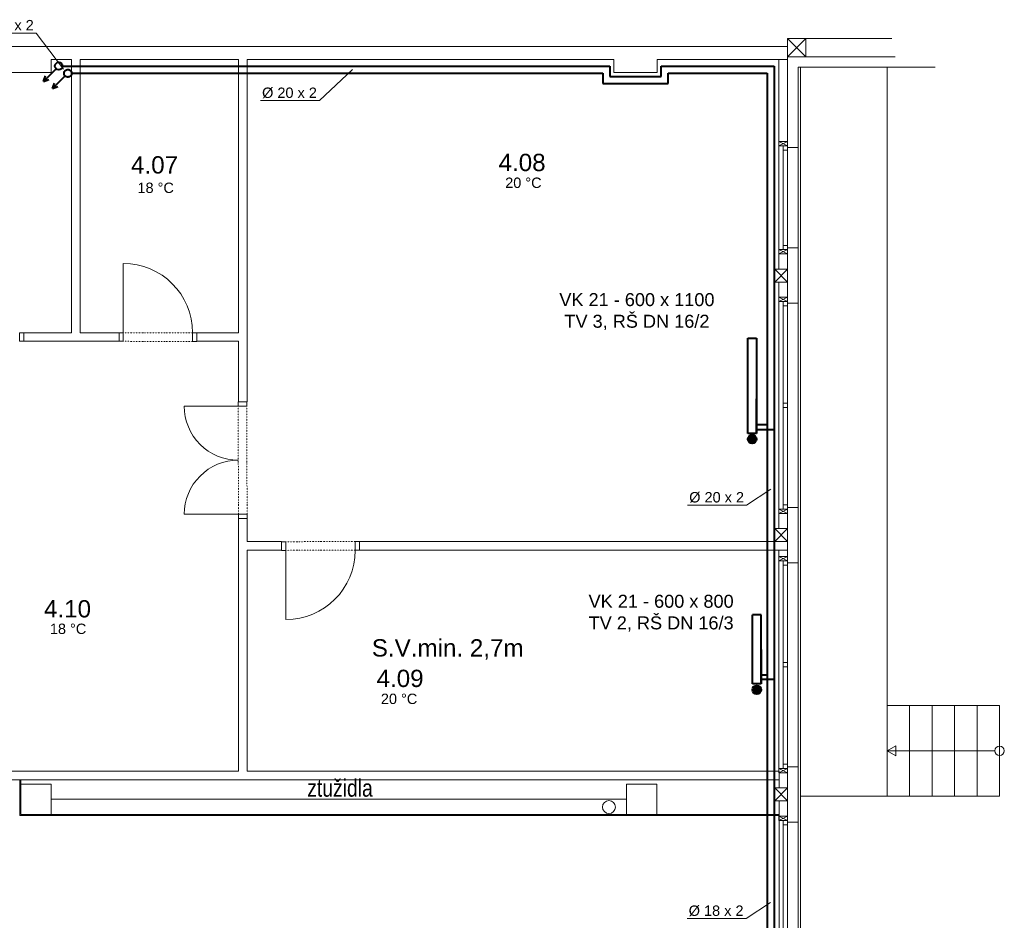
# Model space of a CAD drawing. Header units: millimetres. Extents: x 0 to 1216358, y -266558 to 2852.
# Tile 38 of 76: x 1129287 to 1140670, y -257903 to -247488. Entities that reach past the tile are written whole.
import ezdxf

# ---------------------------------------------------------------- set-up
doc = ezdxf.new("R2010")
doc.units = ezdxf.units.MM
doc.linetypes.add('DASHED', pattern=[0.75, 0.5, -0.25])
doc.linetypes.add('DĚLICÍ2', pattern=[15.875, 6.35, -3.175, 0, -3.175, 0, -3.175])
doc.layers.get('0').update_dxf_attribs({"lineweight": 13})
for name, color, linetype, lineweight in [('1-UT-POPIS', 7, 'Continuous', 13), ('1-UT-ROZ-ZPATECKA', 6, 'DASHED', 40), ('1-UT-ROZVODY', 4, 'Continuous', 40), ('1-UT-TELESA', 7, 'Continuous', 40), ('St_plocha_místnosti', 250, 'Continuous', 18)]:
    doc.layers.add(name, color=color, linetype=linetype, lineweight=lineweight)
doc.styles.add('Andy', font='arial.ttf')
doc.styles.add('SPIRITTXTSTYLE1', font='arial.ttf')
doc.styles.get("Standard").update_dxf_attribs({"font": 'arial.ttf'})

# ---------------------------------------------------------------- blocks, each defined once
blk = doc.blocks.new('ASXAXASXAX')
at = {"color": 8, "ltscale": 2}
for p, q in [((1168457, -251198), (1153627, -251198)), ((1168457, -251348), (1168457, -251198)), ((1169701, -251318), (1168457, -251318)), ((1159943, -251348), (1159943, -251498)), ((1159943, -251348), (1160177, -251348)), ((1160177, -251348), (1160177, -254508)), ((1160277, -251348), (1162107, -251348)), ((1160277, -251348), (1160277, -254508)), ((1162107, -254508), (1162107, -251348)), ((1162207, -251348), (1162207, -255308)), ((1162207, -251348), (1166447, -251348)), ((1166447, -251348), (1166447, -251498)), ((1166947, -251348), (1166947, -251498)), ((1166947, -251348), (1168457, -251348)), ((1168357, -251348), (1168357, -253773)), ((1168457, -252348), (1168457, -251348)), ((1169701, -251438), (1168577, -251438)), ((1168577, -252348), (1168577, -251438)), ((1168607, -269958), (1168607, -251438)), ((1168607, -251438), (1170162, -251438)), ((1169607, -259868), (1169607, -251438)), ((1159443, -251498), (1159943, -251498)), ((1166447, -251498), (1166947, -251498)), ((1168457, -252368), (1168577, -252368)), ((1168457, -253528), (1168577, -253528)), ((1168577, -253528), (1168577, -254168)), ((1168357, -253923), (1168357, -256548)), ((1168457, -254168), (1168577, -254168)), ((1159627, -254508), (1160177, -254508)), ((1159627, -254508), (1159627, -254608)), ((1160277, -254508), (1160727, -254508)), ((1160727, -254508), (1160727, -254608)), ((1161627, -254508), (1162107, -254508)), ((1161627, -254508), (1161627, -254608)), ((1159627, -254608), (1160727, -254608)), ((1161627, -254608), (1162107, -254608)), ((1162107, -254608), (1162107, -255308)), ((1162107, -255308), (1162207, -255308)), ((1168457, -256528), (1168577, -256528)), ((1168577, -256528), (1168577, -257168)), ((1162107, -256658), (1162207, -256658)), ((1162107, -256658), (1162107, -259578)), ((1162207, -256658), (1162207, -256923)), ((1162607, -256923), (1162207, -256923)), ((1162207, -257023), (1162207, -259578)), ((1162607, -257023), (1162207, -257023)), ((1162607, -256923), (1162607, -257023)), ((1163507, -256923), (1163507, -257023)), ((1168457, -256923), (1163507, -256923)), ((1168457, -257023), (1163507, -257023)), ((1168357, -257023), (1168357, -259578)), ((1168457, -257023), (1168457, -256923)), ((1168457, -257168), (1168577, -257168)), ((1169867, -258818), (1169607, -258818)), ((1170127, -258818), (1169867, -258818)), ((1169867, -259868), (1169867, -258818)), ((1170387, -258818), (1170127, -258818)), ((1170127, -259868), (1170127, -258818)), ((1170647, -258818), (1170387, -258818)), ((1170387, -259868), (1170387, -258818)), ((1170907, -258818), (1170647, -258818)), ((1170647, -259868), (1170647, -258818)), ((1170907, -259868), (1170907, -258818)), ((1169709, -259285), (1169607, -259343)), ((1169709, -259402), (1169709, -259285)), ((1169607, -259343), (1169709, -259402)), ((1170853, -259343), (1169607, -259343)), ((1168457, -259528), (1168577, -259528)), ((1168577, -259528), (1168577, -260168)), ((1162107, -259578), (1159277, -259578)), ((1168357, -259578), (1162207, -259578)), ((1168359, -259678), (1159277, -259678)), ((1159943, -259728), (1159593, -259728)), ((1159593, -259728), (1159593, -260078)), ((1159943, -260078), (1159943, -259728)), ((1166943, -259728), (1166593, -259728)), ((1166593, -259728), (1166593, -260078)), ((1166943, -260078), (1166943, -259728)), ((1168607, -259868), (1169607, -259868)), ((1169607, -259868), (1169867, -259868)), ((1169867, -259868), (1170127, -259868)), ((1170127, -259868), (1170387, -259868)), ((1170387, -259868), (1170647, -259868)), ((1170647, -259868), (1170907, -259868)), ((1159943, -259903), (1166593, -259903)), ((1159593, -260078), (1159943, -260078)), ((1166593, -260078), (1166943, -260078)), ((1168359, -260148), (1168359, -262773)), ((1168457, -260168), (1168577, -260168))]:
    blk.add_line(p, q, dxfattribs=at)
at = {"color": 8}
for p, q in [((1169662, -251108), (1168667, -251108)), ((1169700, -251318), (1168457, -251318)), ((1168357, -252348), (1168357, -251348)), ((1168577, -251438), (1168577, -269821)), ((1168577, -252368), (1168577, -251438)), ((1168577, -251438), (1169700, -251438)), ((1168357, -252298), (1168457, -252348)), ((1168357, -252348), (1168457, -252298)), ((1168457, -252298), (1168357, -252298)), ((1168357, -252298), (1168357, -252348)), ((1168457, -252348), (1168357, -252348)), ((1168357, -252348), (1168457, -252348)), ((1168457, -252348), (1168457, -252298)), ((1168457, -252368), (1168457, -252348)), ((1168357, -253773), (1168357, -253548)), ((1168357, -253548), (1168457, -253548)), ((1168357, -253548), (1168457, -253598)), ((1168357, -253598), (1168457, -253548)), ((1168457, -253548), (1168357, -253548)), ((1168357, -253548), (1168357, -253598)), ((1168357, -253598), (1168457, -253598)), ((1168457, -254168), (1168457, -253528)), ((1168457, -253548), (1168457, -253528)), ((1168457, -253598), (1168457, -253548)), ((1168357, -254148), (1168357, -253923)), ((1168357, -254098), (1168457, -254148)), ((1168357, -254148), (1168457, -254098)), ((1168457, -254098), (1168357, -254098)), ((1168357, -254098), (1168357, -254148)), ((1168457, -254148), (1168357, -254148)), ((1168357, -254148), (1168457, -254148)), ((1168457, -254148), (1168457, -254098)), ((1168457, -254168), (1168457, -254148)), ((1168357, -256548), (1168357, -256548)), ((1168357, -256548), (1168457, -256548)), ((1168357, -256548), (1168457, -256598)), ((1168357, -256598), (1168457, -256548)), ((1168457, -256548), (1168357, -256548)), ((1168357, -256548), (1168357, -256598)), ((1168357, -256548), (1168357, -256773)), ((1168457, -257168), (1168457, -256528)), ((1168457, -256548), (1168457, -256528)), ((1168457, -256598), (1168457, -256548)), ((1168357, -256598), (1168457, -256598)), ((1168357, -257148), (1168357, -257023)), ((1168357, -257098), (1168457, -257148)), ((1168357, -257148), (1168457, -257098)), ((1168457, -257098), (1168357, -257098)), ((1168357, -257098), (1168357, -257148)), ((1168457, -257148), (1168457, -257098)), ((1168457, -257148), (1168357, -257148)), ((1168357, -257148), (1168457, -257148)), ((1168457, -257168), (1168457, -257148)), ((1168457, -259548), (1168457, -259528)), ((1168357, -259578), (1168357, -259548)), ((1168357, -259548), (1168457, -259548)), ((1168357, -259548), (1168457, -259598)), ((1168357, -259598), (1168457, -259548)), ((1168457, -259548), (1168357, -259548)), ((1168357, -259548), (1168357, -259598)), ((1168357, -259598), (1168457, -259598)), ((1168359, -259684), (1168359, -259578)), ((1168457, -259598), (1168457, -259548)), ((1168457, -260148), (1168457, -259578)), ((1159581, -259678), (1159581, -260091)), ((1159593, -259678), (1159593, -260078)), ((1168359, -259773), (1168359, -259678)), ((1168359, -260148), (1168359, -259923)), ((1159581, -260091), (1168357, -260091)), ((1159593, -260078), (1168357, -260078)), ((1168357, -260098), (1168457, -260148)), ((1168357, -260148), (1168457, -260098)), ((1168457, -260098), (1168357, -260098)), ((1168357, -260098), (1168357, -260148)), ((1168457, -260148), (1168457, -260098)), ((1168457, -260148), (1168357, -260148)), ((1168357, -260148), (1168357, -260148)), ((1168357, -260148), (1168457, -260148)), ((1168457, -260168), (1168457, -260148))]:
    blk.add_line(p, q, dxfattribs=at)
at = {"color": 8, "ltscale": 2}
for points in [[(1168667, -251318), (1168667, -251108), (1168457, -251108), (1168457, -251318)], [(1168457, -253548), (1168457, -252348), (1168407, -252348), (1168407, -253548)], [(1168457, -252348), (1168457, -252398), (1168407, -252398), (1168407, -252348)], [(1168457, -253548), (1168457, -253498), (1168407, -253498), (1168407, -253548)], [(1168457, -253923), (1168457, -253773), (1168307, -253773), (1168307, -253923)], [(1168457, -256548), (1168457, -254148), (1168407, -254148), (1168407, -256548)], [(1168457, -254148), (1168457, -254198), (1168407, -254198), (1168407, -254148)], [(1159627, -254508), (1159577, -254508), (1159577, -254608), (1159627, -254608)], [(1160727, -254508), (1160777, -254508), (1160777, -254608), (1160727, -254608)], [(1161577, -254509), (1161627, -254509), (1161627, -254609), (1161577, -254609)], [(1162106, -255308), (1162106, -255358), (1162206, -255358), (1162206, -255308)], [(1168457, -255323), (1168457, -255373), (1168407, -255373), (1168407, -255323)], [(1168457, -256548), (1168457, -256498), (1168407, -256498), (1168407, -256548)], [(1168457, -256548), (1168457, -256548), (1168407, -256548), (1168407, -256548)], [(1168457, -256548), (1168457, -256548), (1168407, -256548), (1168407, -256548)], [(1162107, -256608), (1162107, -256658), (1162207, -256658), (1162207, -256608)], [(1168457, -256923), (1168457, -256773), (1168307, -256773), (1168307, -256923)], [(1162607, -257025), (1162657, -257025), (1162657, -256925), (1162607, -256925)], [(1163457, -257024), (1163507, -257024), (1163507, -256924), (1163457, -256924)], [(1168457, -259548), (1168457, -257148), (1168407, -257148), (1168407, -259548)], [(1168457, -257148), (1168457, -257198), (1168407, -257198), (1168407, -257148)], [(1168457, -258323), (1168457, -258373), (1168407, -258373), (1168407, -258323)], [(1168457, -259548), (1168457, -259498), (1168407, -259498), (1168407, -259548)], [(1168457, -259548), (1168457, -259548), (1168407, -259548), (1168407, -259548)], [(1168457, -259548), (1168457, -259548), (1168407, -259548), (1168407, -259548)], [(1168457, -259923), (1168457, -259773), (1168307, -259773), (1168307, -259923)], [(1168457, -262548), (1168457, -260148), (1168407, -260148), (1168407, -262548)], [(1168457, -260148), (1168457, -260198), (1168407, -260198), (1168407, -260148)]]:
    blk.add_lwpolyline(points, close=True, dxfattribs=at)
for points in [[(1168457, -251318), (1168667, -251108)], [(1168457, -251108), (1168667, -251318)], [(1160777, -254508), (1160777, -253708)], [(1168307, -253923), (1168457, -253773)], [(1168307, -253773), (1168457, -253923)], [(1162106, -255358), (1161481, -255358)], [(1162106, -256608), (1161481, -256608)], [(1168307, -256923), (1168457, -256773)], [(1168307, -256773), (1168457, -256923)], [(1162657, -257025), (1162657, -257825)], [(1168307, -259923), (1168457, -259773)], [(1168307, -259773), (1168457, -259923)]]:
    blk.add_lwpolyline(points, dxfattribs=at)
at = {"color": 8, "linetype": 'DĚLICÍ2', "ltscale": 2}
for points in [[(1161577, -254509), (1160777, -254508)], [(1161577, -254609), (1160777, -254608)], [(1162107, -256608), (1162106, -255358)], [(1162207, -256608), (1162206, -255358)], [(1163457, -256924), (1162657, -256925)], [(1163457, -257024), (1162657, -257025)]]:
    blk.add_lwpolyline(points, dxfattribs=at)
at = {"color": 8, "ltscale": 2}
for centre, radius in [((1170907, -259343), 54.6), ((1166391, -259994), 75)]:
    blk.add_circle(centre, radius, dxfattribs=at)
for centre, radius, start, end in [((1160777, -254508), 800, 0, 90), ((1162106, -255358), 625, 180, 270.0369), ((1162106, -256608), 625, 89.9631, 180), ((1162657, -257025), 800, 270, 0)]:
    blk.add_arc(centre, radius, start, end, dxfattribs=at)
at = {"color": 8, "ltscale": 2, "width": 0.8}
blk.add_text('ztužidla', height=200, dxfattribs=at).set_placement((1162903, -259874))

msp = doc.modelspace()

# ---------------------------------------------------------------- hatches: boundary and pattern name
at = {"layer": '1-UT-TELESA'}
h = msp.add_hatch(color=7, dxfattribs=at)
h.dxf.hatch_style = 1
h.paths.add_polyline_path([(1137704.4, -252337.9, 1), (1137804.4, -252337.9, 1)])
h = msp.add_hatch(color=7, dxfattribs=at)
h.dxf.hatch_style = 1
h.paths.add_polyline_path([(1137757.6, -255236, 1), (1137857.6, -255236, 1)])

# ---------------------------------------------------------------- linework, layer by layer
at = {"layer": '1-UT-POPIS'}
for p, q in [((1129479.2, -247642.7), (1128797.5, -247642.7)), ((1129479.2, -247642.7), (1129795, -248058.9)), ((1132752.1, -248424.2), (1133135, -248064.7)), ((1132752.1, -248424.2), (1132070.5, -248424.2)), ((1137690.3, -253101.9), (1137972, -252917.6)), ((1137690.3, -253101.9), (1137008.7, -253101.9)), ((1137684.5, -257882.8), (1137966.2, -257698.5)), ((1137684.5, -257882.8), (1137002.8, -257882.8))]:
    msp.add_line(p, q, dxfattribs=at)
at = {"layer": '1-UT-ROZ-ZPATECKA', "linetype": 'ByBlock'}
for p, q in [((1129812.5, -248138.4), (1129665.6, -248285.3)), ((1129665.6, -248285.3), (1129688.6, -248221.5)), ((1129665.6, -248285.3), (1129729.4, -248262.3))]:
    msp.add_line(p, q, dxfattribs=at)
at = {"layer": '1-UT-ROZ-ZPATECKA'}
msp.add_circle((1129843.7, -248107.2), 44.1, dxfattribs=at)
msp.add_circle((1129843.7, -248107.2), 44.1, dxfattribs=at)
at = {"layer": '1-UT-ROZ-ZPATECKA', "linetype": 'ByBlock'}
msp.add_circle((1129843.7, -248107.2), 44.1, dxfattribs=at)
msp.add_circle((1129843.7, -248107.2), 44.1, dxfattribs=at)
at = {"layer": '1-UT-ROZVODY', "ltscale": 0.1}
for p, q in [((1129783.4, -248024.3), (1136111.2, -248024.3)), ((1136111.2, -248024.3), (1136111.2, -248144.5)), ((1136701.5, -248144.5), (1136701.5, -248024.3)), ((1136701.5, -248024.3), (1138011.1, -248024.3)), ((1138011.1, -248024.3), (1138011.1, -266245.3)), ((1136111.2, -248144.5), (1136701.5, -248144.5)), ((1137804.4, -252227.2), (1138011.1, -252227.2)), ((1137857.6, -255114.9), (1138011.1, -255114.9))]:
    msp.add_line(p, q, dxfattribs=at)
at = {"layer": '1-UT-ROZVODY'}
for p, q in [((1129708.1, -248055.5), (1129561.2, -248202.4)), ((1129561.2, -248202.4), (1129584.2, -248138.6)), ((1129561.2, -248202.4), (1129625, -248179.4))]:
    msp.add_line(p, q, dxfattribs=at)
at = {"layer": '1-UT-ROZVODY', "color": 6, "ltscale": 0.1}
for p, q in [((1129887.9, -248107.2), (1135847.9, -248107.2)), ((1135847.9, -248107.2), (1136028.4, -248107.2)), ((1136028.4, -248107.2), (1136028.4, -248227.3)), ((1136784.4, -248227.3), (1136784.4, -248107.2)), ((1136784.4, -248107.2), (1137928.2, -248107.2)), ((1137928.2, -248107.2), (1137928.2, -266164.8)), ((1136028.4, -248227.3), (1136784.4, -248227.3)), ((1137928.2, -252172.1), (1137804.4, -252172.1)), ((1137928.2, -255066.7), (1137857.6, -255066.7))]:
    msp.add_line(p, q, dxfattribs=at)
at = {"layer": '1-UT-ROZVODY', "linetype": 'Continuous'}
msp.add_circle((1129739.3, -248024.3), 44.1, dxfattribs=at)
msp.add_circle((1129739.3, -248024.3), 44.1, dxfattribs=at)
msp.add_circle((1129739.3, -248024.3), 44.1, dxfattribs=at)
msp.add_circle((1129739.3, -248024.3), 44.1, dxfattribs=at)
msp.add_circle((1129739.3, -248024.3), 44.1, dxfattribs=at)
msp.add_circle((1129739.3, -248024.3), 44.1, dxfattribs=at)
at = {"layer": '1-UT-TELESA', "ltscale": 0.1}
for p, q in [((1137704.4, -252271.8), (1137704.4, -251171.8)), ((1137704.4, -251171.8), (1137804.4, -251171.8)), ((1137804.4, -251171.8), (1137804.4, -251871.8)), ((1137704.4, -252271.8), (1137704.4, -251871.8)), ((1137757.6, -255169.9), (1137757.6, -254369.9)), ((1137857.6, -254369.9), (1137757.6, -254369.9)), ((1137857.6, -255169.9), (1137857.6, -254369.9))]:
    msp.add_line(p, q, dxfattribs=at)
at = {"layer": '1-UT-TELESA', "color": 7}
for p, q in [((1137804.4, -251871.8), (1137804.4, -252271.8)), ((1137804.4, -252271.8), (1137704.4, -252271.8)), ((1137857.6, -254769.9), (1137857.6, -255169.9)), ((1137857.6, -255169.9), (1137757.6, -255169.9))]:
    msp.add_line(p, q, dxfattribs=at)
at = {"layer": '1-UT-TELESA', "ltscale": 0.5}
for p, q in [((1137804.4, -252271.8), (1137804.4, -251871.8)), ((1137857.6, -255169.9), (1137857.6, -254769.9))]:
    msp.add_line(p, q, dxfattribs=at)
at = {"layer": '1-UT-TELESA', "color": 7}
for centre in [(1137754.4, -252337.9), (1137807.6, -255236)]:
    msp.add_circle(centre, 50, dxfattribs=at)

# ---------------------------------------------------------------- block references
msp.add_blockref('ASXAXASXAX', (-30291.7, 3400.7))

# ---------------------------------------------------------------- texts
at = {"layer": '1-UT-POPIS', "attachment_point": 5, "style": 'SPIRITTXTSTYLE1'}
for s, insert, char_height in [('%%C 20 x 2', (1129133.1, -247553.4), 120), ('%%C 20 x 2', (1132406.1, -248335), 120), ('18 °C', (1130859.3, -249432.8), 120), ('20 °C', (1135110.5, -249374.4), 120), ('VK 21 - 600 x 1100\\PTV 3, RŠ DN 16/2', (1136422.9, -250864), 150), ('%%C 20 x 2', (1137344.2, -253012.7), 120), ('VK 21 - 600 x 800\\PTV 2, RŠ DN 16/3', (1136702.6, -254352.2), 150), ('18 °C', (1129846.6, -254532.6), 120), ('20 °C', (1133673.2, -255342.4), 120), ('%%C 18 x 2', (1137338.4, -257793.6), 120)]:
    msp.add_mtext_dynamic_manual_height_columns(s, width=3376.263, gutter_width=12.5, heights=[0], dxfattribs=dict(at, insert=insert, char_height=char_height))
at = {"layer": 'St_plocha_místnosti', "ltscale": 2, "style": 'Andy'}
for s, p in [('4.08', (1134823.4, -249238.9)), ('4.07', (1130574.5, -249266.9)), ('4.10', (1129568.2, -254400.2)), ('S.V.min. 2,7m', (1133357.9, -254852.1)), ('4.09', (1133412.8, -255204.9))]:
    msp.add_text(s, height=200, dxfattribs=at).set_placement(p)

doc.saveas('drawing.dxf')
